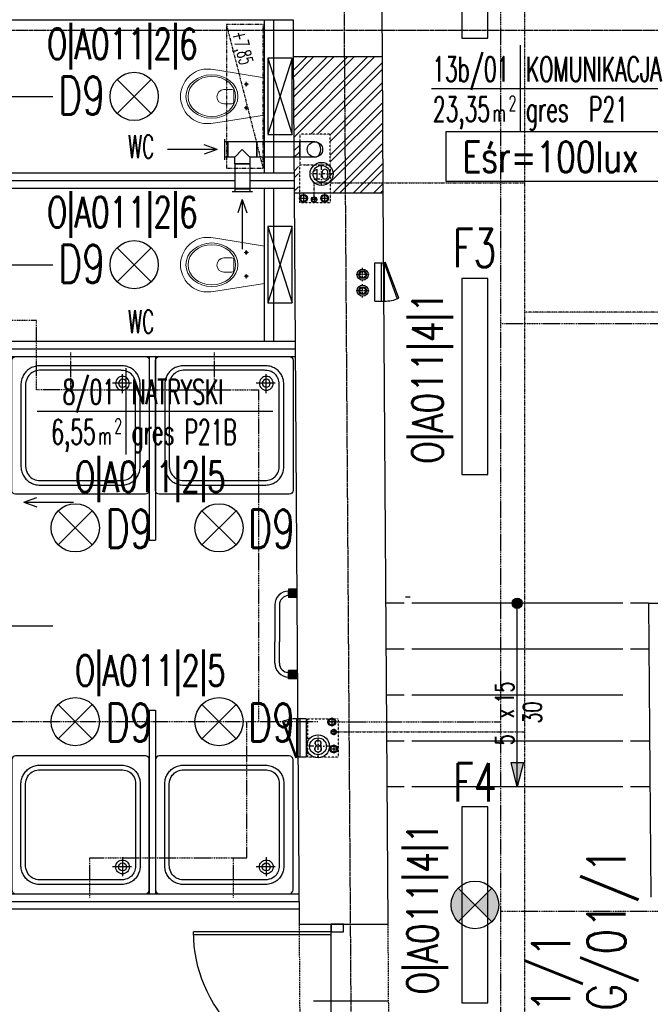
# Model space of a CAD drawing. Header units: inches. Extents: x -281236 to -70395, y 38777 to 102341.
# Tile 15 of 244: x -142608 to -142196, y 42522 to 43166. Entities that reach past the tile are written whole.
import ezdxf
from ezdxf.enums import TextEntityAlignment as Align

# ---------------------------------------------------------------- set-up
doc = ezdxf.new("R2010")
doc.units = ezdxf.units.IN
doc.header["$MEASUREMENT"] = 0
for name, pattern in [('00-inst$0$DASHDOT', [1, 0.5, -0.25, 0, -0.25]), ('CENTER', [2, 1.25, -0.25, 0.25, -0.25]), ('DASHDOT', [1, 0.5, -0.25, 0, -0.25]), ('DASHED2', [0.375, 0.25, -0.125]), ('DIVIDE', [31.75, 12.7, -6.35, 0, -6.35, 0, -6.35])]:
    doc.linetypes.add(name, pattern=pattern)
doc.layers.get('0').update_dxf_attribs({"color": 101})
for name, color, linetype in [('Drz---drzwi', 5, 'Continuous'), ('E-90', 6, 'Continuous'), ('E-OPIS-POM', 6, 'Continuous'), ('E35', 6, 'Continuous'), ('E50', 3, 'Continuous'), ('Ele-balustrada', 64, 'Continuous'), ('Ins-kan', 54, 'Continuous'), ('Ins-went', 141, 'Continuous'), ('Ins-went-opis', 141, 'Continuous'), ('Ins-wod', 152, 'Continuous'), ('Mco-piony', 10, 'Continuous'), ('Mw-cr-rury', 160, 'DIVIDE'), ('Mw-wc-rury', 160, 'DASHDOT'), ('Os-osie glowne', 8, 'CENTER'), ('piony_K_nr', 240, 'Continuous'), ('Sc-cegla pelna', 32, 'Continuous'), ('Sc-cegla pelna-hatch', 8, 'Continuous'), ('Sc-gazobeton', 45, 'Continuous'), ('Sc-gk', 120, 'Continuous'), ('Sc-gk-hatch', 8, 'Continuous'), ('Sc-nad', 5, 'DASHED2'), ('Sc-systemowe', 150, 'Continuous'), ('Sch-opis', 51, 'Continuous'), ('Sch-widok', 12, 'Continuous'), ('stelaż_wc', 64, 'Continuous'), ('Suf-widok', 8, 'Continuous'), ('W-otwor-strop', 126, 'Continuous'), ('Wyp-grzejniki', 56, 'Continuous'), ('Wyp-meble', 155, 'Continuous'), ('Wyp-sanitar', 131, 'Continuous')]:
    doc.layers.add(name, color=color, linetype=linetype)
doc.styles.add('dwg_opis podstawowy', font='romans.shx', dxfattribs={"width": 0.9})
doc.styles.add('KA wymiar', font='romans.shx', dxfattribs={"width": 0.6})
doc.styles.add('ROMANS', font='romans', dxfattribs={"width": 0.85})
doc.styles.add('TYTUL2', font='ARIAL.TTF')
doc.linetypes.add('BATTING', pattern='A,0.0001,-0.1,[134,ltypeshp.shx,S=0.1,R=0,X=-0.1,Y=0],-0.2,[134,ltypeshp.shx,S=0.1,R=180,X=0.1,Y=0],-0.1', length=0.4001)

# ---------------------------------------------------------------- blocks, each defined once
blk = doc.blocks.new('pow')
for p, q in [((0, 0.5229102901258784), (0, -0.5229102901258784)), ((-1.075294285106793, 0), (1.779711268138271, -1.13686837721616e-13))]:
    blk.add_line(p, q)
at = {"style": 'KA wymiar', "width": 0.6}
for s, height, p in [('2', 0.18, (-0.139230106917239, -0.269806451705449)), ('m', 0.21, (-0.3331997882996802, -0.4009838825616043))]:
    blk.add_text(s, height=height, dxfattribs=at).set_placement(p)
for tag, p in [('01', (-0.1310879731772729, 0.08442380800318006)), ('000.00', (-0.3636004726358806, -0.4009838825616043))]:
    blk.add_attdef(tag, text='', height=0.3, dxfattribs=at).set_placement(p, align=Align.RIGHT)
for tag, p in [('POMIESZCZENIE', (0.07092525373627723, 0.08442380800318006)), ('POSADZKA', (0.07092525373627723, -0.4009838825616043))]:
    blk.add_attdef(tag, p, '', height=0.3, dxfattribs=at)
blk = doc.blocks.new('ozn_schody-kółko_d14')
at = {"ltscale": 25}
h = blk.add_hatch(color=256, dxfattribs=at)
edge = h.paths.add_edge_path()
edge.add_arc((0, 0), 3.333333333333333, 0, 360)
at = {"ltscale": 7}
blk.add_circle((0, 0), 3.333333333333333, dxfattribs=at)
blk = doc.blocks.new('ozn_schody-strzałka8x16')
at = {"ltscale": 25}
blk.add_hatch(color=256, dxfattribs=at).paths.add_polyline_path([(0, 0), (-4, -16), (4, -16)])
blk.add_lwpolyline([(0, 0), (-4, -16), (4, -16)], close=True, dxfattribs=at)
blk = doc.blocks.new('ozn_opis-schodów1-rzut')
at = {"style": 'ROMANS', "width": 0.7}
blk.add_text('x', height=12, dxfattribs=at).set_placement((-3.324215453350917, 3))
at = {"ltscale": 25, "style": 'ROMANS', "width": 0.7}
blk.add_attdef('Ilość', text='', height=12, dxfattribs=at).set_placement((-7.748594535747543, 3), align=Align.RIGHT)
blk.add_attdef('Wysokość', (6.219117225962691, 3), '', height=12, dxfattribs=at)
blk.add_attdef('Długość', text='', height=12, dxfattribs=at).set_placement((0.4116464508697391, -15), align=Align.CENTER)
blk = doc.blocks.new('_0630_DRZWI_90')
at = {"ltscale": 7}
for p, q in [((5, 8), (5, 98)), ((6.799999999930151, 8), (6.799999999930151, 97.98199819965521))]:
    blk.add_line(p, q, dxfattribs=at)
at = {"ltscale": 25}
for p, q in [((50, 19.69999999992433), (50, -28.89999999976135)), ((5, 8), (0, 8)), ((0, 8), (5, 8)), ((0, 0), (0, 8)), ((95, 8), (5, 8)), ((5, 8), (5, 0)), ((95, 8), (95, 0)), ((100, 8), (95, 8)), ((100, 0), (100, 8)), ((5, 0), (0, 0)), ((5, 0), (0, 0)), ((95, 0), (100, 0)), ((95, 0), (100, 0))]:
    blk.add_line(p, q, dxfattribs=at)
at = {"ltscale": 7}
blk.add_arc((5, 8), 90, 0, 90, dxfattribs=at)
blk = doc.blocks.new('_gslkflhklgj')
at = {"linetype": '00-inst$0$DASHDOT', "ltscale": 5}
for p, q in [((2.764863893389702e-10, -7.499999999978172), (-2.983142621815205e-10, 7.500000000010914)), ((7.499999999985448, 3.074092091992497e-10), (-7.500000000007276, -2.801243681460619e-10))]:
    blk.add_line(p, q, dxfattribs=at)
for centre, radius in [((-1.455191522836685e-11, 1.637090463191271e-11), 7.5), ((0, 0), 5.5)]:
    blk.add_circle(centre, radius)
blk = doc.blocks.new('_KOLO_WC_PODWIESZONE')
at = {"lineweight": 0}
for p, q in [((-12.21044946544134, 0), (-17.15252736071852, -30.70464459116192)), ((-12.21044946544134, 0), (12.21044946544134, 0)), ((12.21044946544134, 0), (17.15252736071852, -30.70464459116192)), ((-8.009799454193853, -11.98395776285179), (-9.420152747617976, -11.98395776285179)), ((-8.009799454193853, -11.98395776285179), (-8.009799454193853, -10.53926559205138)), ((-8.009799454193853, -11.98395776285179), (-6.526574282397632, -11.98395776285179)), ((-8.009799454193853, -11.98395776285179), (-8.009799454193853, -13.4055393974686)), ((7.490200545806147, -11.98395776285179), (6.079847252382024, -11.98395776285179)), ((7.490200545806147, -11.98395776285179), (7.490200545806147, -10.53926559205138)), ((7.490200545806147, -11.98395776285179), (8.973425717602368, -11.98395776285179)), ((7.490200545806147, -11.98395776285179), (7.490200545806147, -13.4055393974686)), ((-4.440070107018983, -21.51248908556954), (-4.440070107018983, -26.76659104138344)), ((-3.49908735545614, -20.21439024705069), (4.000928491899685, -20.21439024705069)), ((4.941911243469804, -21.51248908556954), (4.941911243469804, -26.76659104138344)), ((-17.15252736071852, -30.70464459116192), (-17.82067442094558, -35.14040847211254)), ((17.15252736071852, -30.70464459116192), (17.82067442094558, -35.14040847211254)), ((-17.82067442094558, -35.14040847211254), (-17.76542065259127, -39.6917435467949)), ((17.82067442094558, -35.14040847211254), (17.76542065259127, -39.6917435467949)), ((-17.76542065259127, -39.6917435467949), (-17.50824460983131, -41.08355764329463)), ((-17.50824460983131, -41.08355764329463), (-17.11556934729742, -42.5270070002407)), ((-17.11556934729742, -42.5270070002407), (-16.60128430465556, -43.93290689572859)), ((-16.60128430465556, -43.93290689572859), (-15.96901805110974, -45.29133791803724)), ((16.60128430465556, -43.93290689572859), (15.96901805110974, -45.29133791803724)), ((17.11556934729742, -42.5270070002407), (16.60128430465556, -43.93290689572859)), ((17.50824460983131, -41.08355764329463), (17.11556934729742, -42.5270070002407)), ((17.76542065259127, -39.6917435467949), (17.50824460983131, -41.08355764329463)), ((-15.96901805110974, -45.29133791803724), (-15.22323157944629, -46.59271557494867)), ((-15.22323157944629, -46.59271557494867), (-14.36918683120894, -47.82785791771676)), ((-14.36918683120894, -47.82785791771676), (-13.41290957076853, -48.98805032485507)), ((-13.41290957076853, -48.98805032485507), (-11.77135984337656, -50.59644362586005)), ((-11.77135984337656, -50.59644362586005), (-10.00146959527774, -51.94005631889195)), ((11.77135984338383, -50.59644362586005), (10.00146959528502, -51.94005631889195)), ((13.41290957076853, -48.98805032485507), (11.77135984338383, -50.59644362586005)), ((14.36918683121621, -47.82785791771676), (13.41290957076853, -48.98805032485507)), ((15.22323157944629, -46.59271557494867), (14.36918683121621, -47.82785791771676)), ((15.96901805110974, -45.29133791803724), (15.22323157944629, -46.59271557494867)), ((-10.00146959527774, -51.94005631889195), (-8.710203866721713, -52.72472016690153)), ((-8.710203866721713, -52.72472016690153), (-6.538240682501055, -53.77378328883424)), ((-6.538240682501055, -53.77378328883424), (-5.069820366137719, -54.24552199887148)), ((-5.069820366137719, -54.24552199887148), (-3.019381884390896, -54.72479742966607)), ((-3.019381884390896, -54.72479742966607), (-1.515462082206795, -54.92252014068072)), ((-1.515462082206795, -54.92252014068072), (0, -54.99537917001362)), ((1.515462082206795, -54.92252014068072), (0, -54.99537917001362)), ((3.019381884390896, -54.72479742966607), (1.515462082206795, -54.92252014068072)), ((5.069820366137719, -54.24552199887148), (3.019381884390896, -54.72479742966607)), ((6.538240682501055, -53.77378328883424), (5.069820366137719, -54.24552199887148)), ((8.710203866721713, -52.72472016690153), (6.538240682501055, -53.77378328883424)), ((10.00146959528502, -51.94005631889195), (8.710203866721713, -52.72472016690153))]:
    blk.add_line(p, q, dxfattribs=at)
for centre, radius, start, end in [((-3.244368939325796, -21.38913916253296), 1.202046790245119, 102.2339496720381, 185.8898644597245), ((3.746210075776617, -21.38913916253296), 1.20204679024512, 354.1101355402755, 77.7660503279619), ((0.2509205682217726, -26.5369819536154), 4.696606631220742, 182.8022099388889, 357.197790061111)]:
    blk.add_arc(centre, radius, start, end, dxfattribs=at)
for centre, major_axis, ratio, start_param in [((-8.009799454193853, -11.98395776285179), (0.5985531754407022, 0.5985531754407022), 0.999999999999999, 5.497787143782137), ((7.490200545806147, -11.98395776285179), (0.598553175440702, 0.5985531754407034), 0.9999999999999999, 5.497787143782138)]:
    blk.add_ellipse(centre, major_axis=major_axis, ratio=ratio, start_param=start_param, end_param=11.78097245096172, dxfattribs=at)
for major_axis, ratio in [((0, -17), 0.8382352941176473), ((0, -15.54479430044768), 0.845174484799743)]:
    blk.add_ellipse((0.05375849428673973, -34.50009780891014), major_axis=major_axis, ratio=ratio, dxfattribs=at)
blk = doc.blocks.new('brod_90x90')
at = {"layer": 'Wyp-sanitar'}
for points in [[(17.52552637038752, -14.96397589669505), (17.52552637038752, 70.05491300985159), (17.32029753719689, 71.02080930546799), (16.76719567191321, 71.79625933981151), (15.96004692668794, 72.31212537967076), (14.99277905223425, 72.4994728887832), (-69.9405131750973, 72.4994728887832), (-70.8999579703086, 72.30989021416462), (-71.70786870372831, 71.79026503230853), (-72.26528850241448, 71.01405300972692), (-72.47310809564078, 70.05491300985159), (-72.47310809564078, -14.96397589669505), (-72.2745339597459, -15.94734712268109), (-71.73255712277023, -16.7535814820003), (-70.92769434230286, -17.29875866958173), (-69.9405131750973, -17.49916157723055), (14.99277905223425, -17.49916157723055), (15.98798649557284, -17.30089223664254), (16.79198568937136, -16.75916939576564), (17.32959379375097, -15.95369702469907)], [(-53.81577518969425, 66.4995266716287), (-1.135413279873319, 66.4995266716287), (-0.2295108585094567, 66.4757526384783), (0.6468772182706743, 66.40524332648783), (1.493395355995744, 66.28911631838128), (2.309433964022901, 66.12869239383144), (3.094535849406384, 65.9250891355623), (3.848142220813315, 65.6795765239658), (4.569846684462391, 65.39327214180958), (5.259039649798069, 65.06749676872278), (5.915263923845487, 64.70336798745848), (6.538011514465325, 64.30215577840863), (7.126723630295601, 63.86497772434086), (7.680993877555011, 63.39310380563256), (8.200212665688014, 62.88775320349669), (8.683973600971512, 62.35009429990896), (9.131667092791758, 61.78134627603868), (9.542886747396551, 61.18267751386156), (9.917022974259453, 60.55535799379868), (10.25366937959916, 59.9005560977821), (10.55226717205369, 59.21949100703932), (10.81230835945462, 58.51333110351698), (11.03328494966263, 57.78334636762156), (11.21468895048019, 57.0306543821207), (11.35606316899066, 56.25657592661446), (11.45679801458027, 55.4621777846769), (11.51648709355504, 54.64878073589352), (11.53462241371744, 53.81755316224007), (11.53462241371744, 53.81755316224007), (11.53462241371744, 1.182758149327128), (11.51658869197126, 0.3745426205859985), (11.4568996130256, -0.4193983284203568), (11.356012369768, -1.197743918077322), (11.21448575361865, -1.95897017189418), (11.03282775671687, -2.701756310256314), (10.81159717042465, -3.424527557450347), (10.55120038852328, -4.126013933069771), (10.25229780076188, -4.804691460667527), (9.915295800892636, -5.459188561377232), (9.540753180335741, -6.087981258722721), (9.129177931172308, -6.689799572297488), (8.681078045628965, -7.263068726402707), (8.197012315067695, -7.806467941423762), (7.677488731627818, -8.318473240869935), (7.122964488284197, -8.79776384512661), (6.534049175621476, -9.242866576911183), (5.911199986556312, -9.652308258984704), (5.254924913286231, -10.02471731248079), (4.565782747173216, -10.3586713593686), (3.844281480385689, -10.65269722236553), (3.090929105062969, -10.90542332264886), (2.306284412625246, -11.11537648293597), (1.490753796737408, -11.28118512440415), (0.6449976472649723, -11.40137606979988), (-0.2305776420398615, -11.47452694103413), (-1.135413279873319, -11.49926615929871), (-1.135413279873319, -11.49926615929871), (-53.81577518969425, -11.49926615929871), (-54.69983394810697, -11.47249497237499), (-55.56057586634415, -11.39329899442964), (-56.39688336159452, -11.26330380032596), (-57.2077912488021, -11.08413496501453), (-57.99208034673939, -10.85731646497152), (-58.74878547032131, -10.58457547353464), (-59.47678903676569, -10.26748676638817), (-60.17497346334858, -9.907675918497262), (-60.84227196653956, -9.506717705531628), (-61.47761776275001, -9.066237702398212), (-62.07994406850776, -8.58791228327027), (-62.64813330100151, -8.073265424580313), (-63.18116947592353, -7.523973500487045), (-63.67788421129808, -6.941662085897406), (-64.13726152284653, -6.327905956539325), (-64.5581838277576, -5.684330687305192), (-64.9395843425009, -5.012561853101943), (-65.28034548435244, -4.314225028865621), (-65.57945126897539, -3.590894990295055), (-65.83583491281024, -2.844248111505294), (-66.04832803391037, -2.07585916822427), (-66.21586384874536, -1.287353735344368), (-66.33742637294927, -0.4803065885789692), (-66.41189802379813, 0.343555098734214), (-66.43821201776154, 1.182758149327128), (-66.43821201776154, 53.81755316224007), (-66.41174562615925, 54.65894057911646), (-66.33732477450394, 55.48473263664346), (-66.21591464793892, 56.29325296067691), (-66.04863282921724, 57.08297757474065), (-65.83649530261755, 57.85233170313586), (-65.58061965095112, 58.59963897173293), (-65.28202185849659, 59.32332460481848), (-64.94181950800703, 60.02181382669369), (-64.56097778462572, 60.69358266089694), (-64.1406650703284, 61.33690393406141), (-63.68189734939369, 61.95030446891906), (-63.18569060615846, 62.53215869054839), (-62.65316242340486, 63.08084102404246), (-62.08537958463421, 63.59477669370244), (-61.48340887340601, 64.07234012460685), (-60.84826627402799, 64.51200734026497), (-60.18106936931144, 64.91220356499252), (-59.4828341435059, 65.27120162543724), (-58.75462738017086, 65.58752834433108), (-57.99751586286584, 65.85955814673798), (-57.2126171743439, 66.08571625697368), (-56.40089649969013, 66.26437710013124), (-55.5634714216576, 66.39396590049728), (-54.7014087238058, 66.47290788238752), (-53.81577518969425, 66.4995266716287)], [(-1.167416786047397, 63.49957896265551), (0.05999387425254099, 63.44781456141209), (1.10732131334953, 63.29628049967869), (2.098718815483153, 63.07190036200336), (3.037285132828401, 62.76426030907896), (3.926119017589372, 62.36289570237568), (4.768166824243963, 61.85734190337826), (5.566628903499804, 61.23728667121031), (6.324502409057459, 60.49226536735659), (7.004145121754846, 59.55537542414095), (7.538603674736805, 58.58724396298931), (7.952668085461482, 57.56018541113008), (8.271077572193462, 56.44671739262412), (8.412350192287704, 55.56291263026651), (8.497743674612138, 54.6872357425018), (8.534674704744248, 53.79235675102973), (8.524870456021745, 0.6411877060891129), (8.441051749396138, -0.3860232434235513), (8.268385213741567, -1.322608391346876), (8.03348963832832, -2.21230586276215), (7.732402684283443, -3.054963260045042), (7.361212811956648, -3.85032658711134), (6.916008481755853, -4.598192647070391), (6.392827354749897, -5.298307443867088), (5.787808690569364, -5.95041698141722), (5.096939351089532, -6.554368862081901), (4.31630779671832, -7.109909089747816), (3.123237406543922, -7.695319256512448), (1.908069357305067, -8.105929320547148), (0.6073554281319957, -8.381870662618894), (0.01457937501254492, -8.439883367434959), (-0.5739295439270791, -8.478236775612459), (-1.168585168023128, -8.499318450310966), (-54.36557510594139, -8.485501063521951), (-55.41854125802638, -8.384512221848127), (-56.42924246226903, -8.169326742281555), (-57.37756222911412, -7.87682485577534), (-58.26578652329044, -7.503653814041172), (-59.09599811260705, -7.046257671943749), (-59.87043216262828, -6.501232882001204), (-60.59122224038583, -5.865125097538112), (-61.26060351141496, -5.134530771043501), (-61.880658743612, -4.305944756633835), (-62.45570587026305, -3.238551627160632), (-62.8873976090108, -2.159271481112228), (-63.19265009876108, -1.036964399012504), (-63.3882270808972, 0.1595603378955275), (-63.43841670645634, 1.220552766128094), (-63.42444692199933, 54.33214922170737), (-63.28373309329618, 55.5530575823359), (-63.02983861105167, 56.70498060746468), (-62.64681252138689, 57.8195662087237), (-62.11865307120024, 58.92846229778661), (-61.4748238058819, 59.87723925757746), (-60.76129801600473, 60.7082128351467), (-59.95226969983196, 61.44591905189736), (-59.02188205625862, 62.11499552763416), (-58.03023055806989, 62.62024453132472), (-57.03410872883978, 62.99961307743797), (-56.00232584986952, 63.2698649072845), (-54.90379280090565, 63.44761136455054), (-53.78036813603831, 63.49957896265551)], [(-0.0002031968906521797, 4.474090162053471), (0.9314036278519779, 4.383616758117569), (1.787675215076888, 4.125150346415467), (2.553574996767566, 3.718248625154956), (3.214015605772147, 3.18246929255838), (3.75390967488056, 2.537319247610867), (4.158220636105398, 1.802305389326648), (4.411810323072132, 0.997036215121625), (4.499692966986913, 0.1409678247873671), (4.411810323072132, -0.8251316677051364), (4.158220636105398, -1.713101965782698), (3.75390967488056, -2.507347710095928), (3.214015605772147, -3.192273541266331), (2.553574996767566, -3.752131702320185), (1.787675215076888, -4.171377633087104), (0.9314036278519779, -4.434415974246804), (-0.0002031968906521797, -4.525549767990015), (-0.9318100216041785, -4.434415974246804), (-1.788081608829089, -4.171377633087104), (-2.55387979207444, -3.752131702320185), (-3.214218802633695, -3.192273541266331), (-3.75406207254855, -2.507347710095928), (-4.158271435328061, -1.713101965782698), (-4.411861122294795, -0.8251316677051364), (-4.499743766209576, 0.1409678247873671), (-4.411861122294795, 0.997036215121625), (-4.158271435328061, 1.802305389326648), (-3.75406207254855, 2.537319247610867), (-3.214218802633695, 3.18246929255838), (-2.55387979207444, 3.718248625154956), (-1.788081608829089, 4.125150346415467), (-0.9318100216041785, 4.383616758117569)], [(0, -2.651363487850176), (-1.020403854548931, -2.444813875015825), (-1.854272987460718, -1.881704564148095), (-2.416823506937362, -1.047022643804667), (-2.623169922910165, -0.0256028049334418), (-2.416823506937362, 0.995817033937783), (-1.854272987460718, 1.830448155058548), (-1.020403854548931, 2.393405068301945), (0, 2.599954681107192), (1.020403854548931, 2.393405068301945), (1.854272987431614, 1.830448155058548), (2.416772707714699, 0.995817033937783), (2.623169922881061, -0.0256028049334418), (2.416772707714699, -1.047022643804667), (1.854272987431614, -1.881704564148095), (1.020403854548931, -2.444813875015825)]]:
    blk.add_lwpolyline(points, close=True, dxfattribs=at)
for points in [[(5.915517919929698, 0), (-6.529934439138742, 0)], [(0, 6.430672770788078), (0, -6.065731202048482)]]:
    blk.add_lwpolyline(points, dxfattribs=at)
blk = doc.blocks.new('g-1')
at = {"layer": 'Wyp-grzejniki', "ltscale": 10}
h = blk.add_hatch(color=256, dxfattribs=at)
h.paths.add_polyline_path([(0.04198095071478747, 0), (-5.358019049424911, 9.888899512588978e-07), (-5.358020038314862, -5.399999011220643), (0.04197996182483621, -5.400000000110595)])
edge = h.paths.add_edge_path(flags=16)
edge.add_line((-5.358019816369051, -4.20012131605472), (-5.358019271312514, -1.199876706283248))
blk.add_hatch(color=256, dxfattribs=at).paths.add_polyline_path([(-0.01600215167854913, -58.58515187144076), (-0.0160011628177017, -53.18515187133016), (-5.416001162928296, -53.18515088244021), (-5.416002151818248, -58.58515088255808)])
at = {"layer": 'Wyp-grzejniki'}
for p, q in [((-5.400000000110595, 9.888899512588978e-07), (-5.400000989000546, -5.399999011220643)), ((0, 0), (-5.400000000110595, 9.888899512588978e-07)), ((0, 0), (-9.888899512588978e-07, -5.400000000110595)), ((-5.400000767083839, -4.20012131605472), (-5.400000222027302, -1.199876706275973)), ((-5.400000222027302, -1.199876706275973), (-5.400000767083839, -4.20012131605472)), ((-9.888899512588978e-07, -5.400000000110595), (-5.400000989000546, -5.399999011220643)), ((-14.30616789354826, -10.19938590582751, -1.243458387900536e-08), (-14.30617230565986, -34.29257331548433, -1.239034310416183e-08)), ((-11.30616789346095, -10.19938645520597, -1.243458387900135e-08), (-11.30617230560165, -34.29257386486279, -1.239034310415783e-08)), ((-14.30617488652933, -48.38576072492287, -1.236446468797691e-08), (-14.30617230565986, -34.29257331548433, -1.239034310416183e-08)), ((-11.30617488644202, -48.38576127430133, -1.23644646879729e-08), (-11.30617230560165, -34.29257386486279, -1.239034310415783e-08)), ((-5.400010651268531, -58.58515088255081), (-5.400009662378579, -53.18515088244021)), ((-9.662267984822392e-06, -53.18515187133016), (-5.400009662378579, -53.18515088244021)), ((-5.400010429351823, -57.38527318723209), (-5.400009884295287, -54.38502857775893)), ((-1.065115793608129e-05, -58.58515187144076), (-9.662267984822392e-06, -53.18515187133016)), ((-1.065115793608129e-05, -58.58515187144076), (-5.400010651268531, -58.58515088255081))]:
    blk.add_line(p, q, dxfattribs=at)
for centre, radius, start, end in [((-5.306167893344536, -10.19938755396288, -1.243458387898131e-08), 9.00000000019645, 90.5973659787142, 179.9999895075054), ((-5.306167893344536, -10.19938755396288, -1.243458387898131e-08), 6.000000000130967, 90.8960744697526, 179.9999895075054), ((-5.306174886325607, -48.38576237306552, -1.236446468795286e-08), 9.00000000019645, 179.9999895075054, 269.4026135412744), ((-5.306174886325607, -48.38576237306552, -1.236446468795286e-08), 6.000000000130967, 179.9999895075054, 269.1039052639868)]:
    blk.add_arc(centre, radius, start, end, dxfattribs=at)
blk = doc.blocks.new('pion_woda')
at = {"layer": 'Ins-wod'}
for p, q in [((3, 0), (-3, 0)), ((0, 3), (0, -3))]:
    blk.add_line(p, q, dxfattribs=at)
for centre, radius in [((0, 0.02268880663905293), 2.550088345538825), ((0, 0), 2)]:
    blk.add_circle(centre, radius, dxfattribs=at)
blk = doc.blocks.new('pion_mały')
at = {"layer": 'Ins-wod'}
for p, q in [((0, 2.084117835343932), (0, -2.115882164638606)), ((2.100000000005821, -0.01588216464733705), (-2.099999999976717, -0.01588216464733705))]:
    blk.add_line(p, q, dxfattribs=at)
for centre, radius in [((0, 0), 1.785061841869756), ((0, -0.01588216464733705), 1.399999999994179)]:
    blk.add_circle(centre, radius, dxfattribs=at)
blk = doc.blocks.new('piony_W')
for name, p in [('pion_woda', (-6.910155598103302, 0.7582196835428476)), ('pion_mały', (0, 0.01588216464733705)), ('pion_woda', (6.910155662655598, 0.7582196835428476))]:
    blk.add_blockref(name, p)
blk = doc.blocks.new('pco')
at = {"layer": 'Mco-piony', "color": 9, "linetype": 'DASHDOT', "ltscale": 3}
for p, q in [((-2599.382822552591, -14.34276699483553), (-2610.282822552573, -14.34276699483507)), ((-2604.832822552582, -19.79275673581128), (-2604.832822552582, -8.89275673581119))]:
    blk.add_line(p, q, dxfattribs=at)
at = {"layer": 'Mco-piony', "color": 9}
blk.add_circle((-2604.832822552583, -14.34275673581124), 4.529712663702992, dxfattribs=at)
at = {"layer": 'Mco-piony'}
blk.add_circle((-2604.832822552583, -14.34275673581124), 3.2, dxfattribs=at)
at = {"layer": 'Mco-piony', "color": 8}
blk.add_circle((-2604.832822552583, -14.34275673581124), 2.6, dxfattribs=at)
blk = doc.blocks.new('rewizja')
at = {"layer": 'Wyp-meble'}
for p, q in [((-25.0000000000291, 5.999999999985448), (-25, -2.91038304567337e-11)), ((-25.0000000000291, 6), (-5.820766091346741e-11, 6)), ((-25, 3.999999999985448), (-25, 1.999999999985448)), ((0, 1.999999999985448), (-25, 1.999999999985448)), ((-2.91038304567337e-11, 5.999999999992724), (0, 0)), ((0, -1.455191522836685e-11), (-25, -1.455191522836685e-11))]:
    blk.add_line(p, q, dxfattribs=at)
blk.add_lwpolyline([(-23.15029537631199, -9.490196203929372), (0.3420201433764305, -0.9396926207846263), (0, 0), (-23.49231551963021, -8.550503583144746)], close=True, dxfattribs=at)
blk.add_arc((-2.91038304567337e-11, -1.455191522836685e-11), 25, 180, 202.2924427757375, dxfattribs=at)
blk = doc.blocks.new('0630_STRZAŁKA')
at = {"ltscale": 0.5}
for points in [[(0, 2.091837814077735e-11), (-3.029876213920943, -8.560130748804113)], [(0, 2.091837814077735e-11), (-7.275957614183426e-12, -32.43254493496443)], [(-7.275957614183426e-12, 2.091837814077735e-11), (3.029876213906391, -8.560130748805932)]]:
    blk.add_lwpolyline(points, dxfattribs=at)

msp = doc.modelspace()

# ---------------------------------------------------------------- hatches: boundary and pattern name
at = {"layer": 'E35'}
h = msp.add_hatch(color=256, dxfattribs=at)
edge = h.paths.add_edge_path()
edge.add_line((-142310.7451275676, 42587.02816104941), (-142299.7482029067, 42598.02508570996))
edge.add_ellipse((-142310.7451275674, 42587.02816104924), major_axis=(10.99692466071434, 10.99692466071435), ratio=0.9999999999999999, start_angle=-89.99999999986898, end_angle=8.742517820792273e-11, ccw=False)
edge.add_line((-142299.7482029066, 42576.03123638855), (-142310.7451275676, 42587.02816104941))
edge = h.paths.add_edge_path()
edge.add_line((-142321.7420522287, 42598.02508571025), (-142310.7451275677, 42587.02816104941))
edge.add_line((-142310.7451275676, 42587.02816104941), (-142321.7420522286, 42576.03123638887))
edge.add_ellipse((-142310.745127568, 42587.02816104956), major_axis=(10.99692466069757, -10.99692466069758), ratio=0.9999999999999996, start_angle=180.0000000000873, end_angle=270, ccw=False)
at = {"layer": 'Sc-cegla pelna-hatch'}
h = msp.add_hatch(dxfattribs=at)
h.set_pattern_fill('ANSI32', color=256, scale=25, style=0)
h.set_pattern_definition([(45, (0.6130334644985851, 0), (-6.629126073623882, 6.629126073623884), []), (45, (5.032450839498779, 0), (-6.629126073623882, 6.629126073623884), [])])
h.paths.add_polyline_path([(-142371.5246316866, 43141.38791054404), (-142395.5251672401, 43141.38791054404), (-142394.930596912, 43052.38791054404), (-142370.9300613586, 43052.38791054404)])
h.paths.add_polyline_path([(-142425.3393824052, 43082.5773572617), (-142408.0655728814, 43082.5773572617), (-142408.0655728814, 43090.0773572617), (-142425.3393824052, 43090.0773572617)], flags=24)
edge = h.paths.add_edge_path()
edge.add_line((-142405.3708268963, 43090.72270506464), (-142405.3708268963, 43052.38791054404))
edge.add_line((-142405.3708268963, 43052.38791054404), (-142394.930596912, 43052.38791054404))
edge.add_line((-142394.930596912, 43052.38791054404), (-142395.5251672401, 43141.38791054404))
edge.add_line((-142395.5251672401, 43141.38791054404), (-142429.5259259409, 43141.38791054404))
edge.add_line((-142429.5259259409, 43141.38791054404), (-142428.9313556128, 43052.38791054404))
edge.add_line((-142428.9313556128, 43052.38791054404), (-142426.1077757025, 43052.38791054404))
edge.add_line((-142426.1077757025, 43052.38791054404), (-142426.1077757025, 43070.29338323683))
edge.add_line((-142426.1077757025, 43070.29338323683), (-142419.7892501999, 43070.29338323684))
edge.add_arc((-142415.3708268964, 43075.7227050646), 6.999999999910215, 225.5846914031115, 230.8610421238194, ccw=False)
edge.add_line((-142420.2698063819, 43070.72270506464), (-142425.3708268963, 43070.72270506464))
edge.add_line((-142425.3708268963, 43070.72270506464), (-142425.3708268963, 43090.72270506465))
edge.add_line((-142425.3708268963, 43090.72270506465), (-142405.3708268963, 43090.72270506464))

# ---------------------------------------------------------------- linework, layer by layer
at = {"layer": 'E35'}
for p, q in [((-142544.734765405, 43126.52484234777), (-142522.4609017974, 43104.25097874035)), ((-142544.7347654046, 43104.25097874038), (-142522.4609017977, 43126.52484234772)), ((-142544.734765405, 43016.52484234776), (-142522.4609017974, 42994.25097874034)), ((-142544.7347654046, 42994.25097874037), (-142522.4609017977, 43016.52484234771)), ((-142583.2588453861, 42822.29630037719), (-142560.9849817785, 42844.57016398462)), ((-142583.2588453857, 42844.57016398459), (-142560.9849817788, 42822.29630037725)), ((-142466.9849817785, 42822.29630037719), (-142489.2588453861, 42844.57016398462)), ((-142466.9849817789, 42844.57016398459), (-142489.2588453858, 42822.29630037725)), ((-142583.2588453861, 42695.66141111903), (-142560.9849817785, 42717.93527472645)), ((-142583.2588453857, 42717.93527472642), (-142560.9849817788, 42695.66141111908)), ((-142466.9849817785, 42695.66141111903), (-142489.2588453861, 42717.93527472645)), ((-142466.9849817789, 42717.93527472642), (-142489.2588453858, 42695.66141111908)), ((-142299.7482029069, 42576.03123638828), (-142321.7420522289, 42598.02508571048)), ((-142321.7420522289, 42576.0312363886), (-142299.7482029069, 42598.02508571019))]:
    msp.add_line(p, q, dxfattribs=at)
at = {"layer": 'E35', "linetype": 'Continuous', "ltscale": 0.3}
msp.add_line((-142321.1131275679, 42576.66016104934), (-142300.3771275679, 42597.39616104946), dxfattribs=at)
at = {"layer": 'E35'}
for points in [[(-142319.4078915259, 43281.38923035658), (-142319.4078915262, 43153.38923035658), (-142302.4078915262, 43153.38923035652), (-142302.4078915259, 43281.38923035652)], [(-142319.4078915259, 42996.33366831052), (-142319.4078915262, 42868.33366831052), (-142302.4078915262, 42868.33366831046), (-142302.4078915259, 42996.33366831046)], [(-142319.2451275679, 42651.02816104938), (-142319.2451275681, 42523.02816104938), (-142302.2451275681, 42523.02816104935), (-142302.2451275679, 42651.02816104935)]]:
    msp.add_lwpolyline(points, close=True, dxfattribs=at)
at = {"layer": 'E35', "linetype": 'Continuous', "ltscale": 0.3}
msp.add_lwpolyline([(-142329.8915953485, 43060.01516431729), (-142189.5585558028, 43060.01516431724), (-142189.558555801, 43092.29401447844), (-142329.8915953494, 43092.29401447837)], close=True, dxfattribs=at)
at = {"layer": 'E35'}
for centre, radius in [((-142533.5978336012, 43115.38791054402), 15.74999999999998), ((-142533.5978336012, 43005.38791054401), 15.74999999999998), ((-142572.1219135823, 42833.43323218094), 15.74999999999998), ((-142478.1219135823, 42833.43323218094), 15.74999999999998), ((-142572.1219135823, 42706.79834292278), 15.74999999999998), ((-142478.1219135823, 42706.79834292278), 15.74999999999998), ((-142310.745127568, 42587.02816104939), 15.55199999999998)]:
    msp.add_circle(centre, radius, dxfattribs=at)
at = {"layer": 'Ele-balustrada'}
msp.add_line((-142353.109057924, 42788.11840732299), (-142356.109057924, 42788.11840732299), dxfattribs=at)
at = {"layer": 'Ins-went'}
for p, q in [((-142474.3708268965, 43073.97270506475), (-142474.3708268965, 43087.47270506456)), ((-142472.3708268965, 43085.72270506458), (-142474.3708268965, 43085.72270506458)), ((-142472.3708268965, 43085.72270506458), (-142472.3708268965, 43075.72270506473)), ((-142472.3708268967, 43075.72270506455), (-142472.3708268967, 43085.72270506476)), ((-142453.3708268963, 43085.72270506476), (-142472.3708268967, 43085.72270506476)), ((-142453.3708268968, 43075.72270506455), (-142453.3708268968, 43085.72270506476)), ((-142425.3708268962, 43085.72270506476), (-142453.3708268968, 43085.72270506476)), ((-142453.3708268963, 43085.72270506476), (-142453.3708268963, 43075.72270506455)), ((-142415.3708268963, 43085.72270506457), (-142448.2833407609, 43085.72270506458)), ((-142425.3708268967, 43075.72270506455), (-142425.3708268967, 43085.72270506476)), ((-142415.3708268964, 43085.72270506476), (-142425.3708268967, 43085.72270506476)), ((-142425.3708268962, 43085.72270506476), (-142425.3708268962, 43075.72270506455)), ((-142467.8708268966, 43075.72270506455), (-142462.8708268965, 43080.72270506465)), ((-142462.8708268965, 43080.72270506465), (-142457.8708268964, 43075.72270506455)), ((-142472.3708268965, 43075.72270506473), (-142474.3708268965, 43075.72270506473)), ((-142467.8708268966, 43075.72270506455), (-142472.3708268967, 43075.72270506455)), ((-142467.8708268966, 43071.22270506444), (-142467.8708268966, 43075.72270506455)), ((-142453.3708268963, 43075.72270506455), (-142457.8708268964, 43075.72270506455)), ((-142457.8708268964, 43075.72270506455), (-142457.8708268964, 43071.22270506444)), ((-142425.3708268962, 43075.72270506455), (-142453.3708268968, 43075.72270506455)), ((-142415.3708268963, 43075.72270506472), (-142448.2833407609, 43075.72270506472)), ((-142415.3708268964, 43075.72270506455), (-142425.3708268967, 43075.72270506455)), ((-142457.8708268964, 43071.22270506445), (-142467.8708268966, 43071.22270506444)), ((-142467.8708268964, 43071.22270506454), (-142457.8708268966, 43071.22270506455)), ((-142467.8708268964, 43071.22270506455), (-142467.8708268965, 43054.92270506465)), ((-142457.8708268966, 43071.22270506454), (-142457.8708268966, 43054.92270506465)), ((-142456.1208268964, 43052.92270506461), (-142469.6208268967, 43052.92270506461)), ((-142467.8708268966, 43054.92270506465), (-142457.8708268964, 43054.92270506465)), ((-142467.8708268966, 43054.92270506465), (-142467.8708268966, 43052.92270506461)), ((-142457.8708268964, 43054.92270506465), (-142457.8708268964, 43052.92270506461))]:
    msp.add_line(p, q, dxfattribs=at)
msp.add_circle((-142415.3708268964, 43080.72270506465), 5.000000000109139, dxfattribs=at)
msp.add_ellipse((-142415.3708268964, 43080.72270506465), major_axis=(0, 5.000000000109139), ratio=0.75, start_param=3.141592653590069, end_param=6.283185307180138, dxfattribs=at)
at = {"layer": 'Mw-cr-rury', "ltscale": 0.03}
for p, q in [((-142278.4478483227, 43864.18575448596), (-142278.4478483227, 41543.009668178)), ((-142415.9493080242, 43050.07280967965), (-142415.9493080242, 43058.8306873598)), ((-142415.9493080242, 43058.8306873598), (-142278.4478483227, 43058.8306873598)), ((-141993.3496637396, 42974.35725976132), (-142278.4478483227, 42974.35725976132)), ((-142403.0934623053, 42700.05159952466), (-142278.4478483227, 42700.05159952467))]:
    msp.add_line(p, q, dxfattribs=at)
at = {"layer": 'Mw-wc-rury'}
for p, q in [((-142294.0182757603, 43850.19241985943), (-142294.0182757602, 41529.63327889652)), ((-142294.0182757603, 43333.20065718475), (-142294.0182757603, 42981.63287696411)), ((-142597.4579887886, 42968.83588382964), (-142848.0602683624, 42968.83588382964)), ((-142597.4579887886, 42923.67723590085), (-142597.4579887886, 42968.83588382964)), ((-142004.361999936, 42966.86007124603), (-142294.0182757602, 42966.86007124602)), ((-142575.3073414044, 42947.9379257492), (-142575.3073414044, 42923.67723590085)), ((-142481.3087069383, 42947.93792574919), (-142481.3087069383, 42923.67723590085)), ((-142575.3073414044, 42923.67723590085), (-142597.4579887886, 42923.67723590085)), ((-142575.3073414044, 42923.67723590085), (-142452.4023188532, 42923.67723590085)), ((-142452.4023188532, 42923.67723590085), (-142452.4023188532, 42706.56527451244)), ((-142413.3889972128, 42706.56527451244), (-142845.3321853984, 42706.56527451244)), ((-142459.933019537, 42617.74877252), (-142459.933019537, 42706.56527451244)), ((-142407.3889972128, 42706.56527451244), (-142294.0182757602, 42706.56527451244)), ((-142562.6503906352, 42591.89775258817), (-142562.6503906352, 42617.74877252)), ((-142562.6503906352, 42617.74877252), (-142459.933019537, 42617.74877252)), ((-142468.6517561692, 42591.89775258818), (-142468.6517561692, 42617.74877252)), ((-142169.2355364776, 42582.75564093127), (-142294.0182757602, 42582.75564093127))]:
    msp.add_line(p, q, dxfattribs=at)
at = {"layer": 'Os-osie glowne'}
for p, q in [((-142377.4233036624, 40431.75747251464), (-142405.8245025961, 44583.07407188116)), ((-143378.5738858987, 43158.75274774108), (-138190.0575432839, 43158.75274779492))]:
    msp.add_line(p, q, dxfattribs=at)
at = {"layer": 'Sc-cegla pelna'}
for p, q in [((-142913.8078262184, 43165.38791054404), (-142429.6862595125, 43165.38791054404)), ((-142197.2468888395, 42784.11840732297), (-142161.1008201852, 42784.11840732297)), ((-142426.9338665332, 42753.38791054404), (-142425.7378873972, 42574.36427264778)), ((-142425.7378873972, 42574.36427264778), (-142367.7365931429, 42574.36427264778))]:
    msp.add_line(p, q, dxfattribs=at)
for points in [[(-142373.3462781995, 43414.06640120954), (-142371.5246316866, 43141.38791054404)], [(-142429.6862595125, 43165.38791054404), (-142429.5259259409, 43141.38791054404)], [(-142429.5259259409, 43141.38791054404), (-142371.5246316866, 43141.38791054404)], [(-142428.9313556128, 43052.38791054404), (-142426.9338665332, 42753.38791054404)], [(-142428.9313556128, 43052.38791054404), (-142370.9300613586, 43052.38791054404)], [(-142370.9300613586, 43052.38791054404), (-142367.7365931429, 42574.36427264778)], [(-142197.2468888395, 42784.11840732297), (-142195.8457453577, 42592.12592141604)]]:
    msp.add_lwpolyline(points, dxfattribs=at)
at = {"layer": 'Sc-gazobeton'}
for points in [[(-142429.5259259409, 43141.38791054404), (-142428.9313556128, 43052.38791054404)], [(-142371.5246316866, 43141.38791054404), (-142370.9300613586, 43052.38791054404)]]:
    msp.add_lwpolyline(points, dxfattribs=at)
at = {"layer": 'Sc-gk'}
for p, q in [((-142448.2833407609, 43065.38791054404), (-142448.2833407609, 43165.38791054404)), ((-142442.2833407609, 43065.38791054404), (-142442.2833407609, 43165.38791054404)), ((-142623.6862595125, 43065.38791054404), (-142429.0182029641, 43065.38791054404)), ((-142623.6862595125, 43055.38791054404), (-142428.9513973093, 43055.38791054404)), ((-142448.2833407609, 42955.38791054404), (-142448.2833407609, 43055.38791054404)), ((-142442.2833407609, 42955.38791054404), (-142442.2833407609, 43055.38791054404)), ((-142623.6862595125, 42955.38791054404), (-142428.2833407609, 42955.38791054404)), ((-142613.6862595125, 42945.38791054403), (-142428.2165351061, 42945.38791054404)), ((-142728.6862595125, 42594.36427264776), (-142425.8714987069, 42594.36427264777)), ((-142728.6862595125, 42584.36427264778), (-142425.804693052, 42584.36427264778))]:
    msp.add_line(p, q, dxfattribs=at)
at = {"layer": 'Sc-gk-hatch', "linetype": 'BATTING', "ltscale": 0.22}
for p, q in [((-142623.6862595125, 43060.38791054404), (-142467.8708268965, 43060.38791054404)), ((-142457.8708268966, 43060.38791054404), (-142428.9513973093, 43060.38791054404)), ((-142618.6862595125, 42950.38791054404), (-142428.2833407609, 42950.38791054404)), ((-142684.6787219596, 42589.36427264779), (-142425.804693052, 42589.36427264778))]:
    msp.add_line(p, q, dxfattribs=at)
at = {"layer": 'Sc-nad', "ltscale": 4}
msp.add_line((-142425.7378873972, 42574.36427264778), (-142425.0698308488, 42474.36427264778), dxfattribs=at)
msp.add_lwpolyline([(-142367.7365931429, 42574.36427264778), (-142367.0685365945, 42474.36427264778)], dxfattribs=at)
at = {"layer": 'Sc-systemowe'}
for p, q in [((-142523.6862595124, 42945.38791054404), (-142523.6862595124, 42825.38791054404)), ((-142519.6862595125, 42945.38791054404), (-142519.6862595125, 42825.38791054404)), ((-142523.6862595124, 42825.38791054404), (-142519.6862595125, 42825.38791054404)), ((-142523.6862595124, 42714.36427264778), (-142519.6862595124, 42714.36427264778)), ((-142523.6862595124, 42714.36427264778), (-142523.6862595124, 42594.36427264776)), ((-142519.6862595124, 42714.36427264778), (-142519.6862595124, 42594.36427264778))]:
    msp.add_line(p, q, dxfattribs=at)
at = {"layer": 'Sch-opis'}
msp.add_line((-142283.1090579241, 42664.11840732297), (-142283.109057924, 42784.11840732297), dxfattribs=at)
at = {"layer": 'Sch-widok'}
for p, q in [((-142357.109057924, 42784.11840732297), (-142369.137869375, 42784.11840732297)), ((-142214.109057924, 42784.11840732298), (-142352.109057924, 42784.11840732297)), ((-142197.2468888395, 42784.11840732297), (-142209.109057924, 42784.11840732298)), ((-142357.109057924, 42754.11840732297), (-142368.9374524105, 42754.11840732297)), ((-142214.109057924, 42754.11840732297), (-142352.109057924, 42754.11840732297)), ((-142196.8873481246, 42754.11840732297), (-142209.109057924, 42754.11840732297)), ((-142357.109057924, 42724.11840732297), (-142368.737035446, 42724.11840732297)), ((-142214.109057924, 42724.11840732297), (-142352.109057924, 42724.11840732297)), ((-142357.109057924, 42694.11840732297), (-142368.5366184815, 42694.11840732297)), ((-142214.109057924, 42694.11840732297), (-142352.109057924, 42694.11840732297)), ((-142196.5015514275, 42694.11840732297), (-142209.109057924, 42694.11840732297)), ((-142357.109057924, 42664.11840732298), (-142368.336201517, 42664.11840732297)), ((-142214.109057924, 42664.11840732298), (-142352.109057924, 42664.11840732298)), ((-142196.3086530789, 42664.11840732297), (-142209.109057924, 42664.11840732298))]:
    msp.add_line(p, q, dxfattribs=at)
at = {"layer": 'stelaż_wc', "ltscale": 5}
for p, q in [((-142430.2833407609, 43140.38791054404), (-142446.2833407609, 43090.38791054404)), ((-142446.2833407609, 43140.38791054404), (-142430.2833407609, 43090.38791054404)), ((-142430.2833407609, 43030.38791054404), (-142446.2833407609, 42980.38791054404)), ((-142446.2833407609, 43030.38791054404), (-142430.2833407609, 42980.38791054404))]:
    msp.add_line(p, q, dxfattribs=at)
for points in [[(-142446.2833407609, 43140.38791054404), (-142446.2833407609, 43090.38791054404), (-142430.2833407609, 43090.38791054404), (-142430.2833407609, 43140.38791054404)], [(-142446.2833407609, 43030.38791054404), (-142446.2833407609, 42980.38791054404), (-142430.2833407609, 42980.38791054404), (-142430.2833407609, 43030.38791054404)]]:
    msp.add_lwpolyline(points, close=True, dxfattribs=at)
at = {"layer": 'Suf-widok', "linetype": 'DIVIDE', "ltscale": 0.02}
msp.add_line((-142473.2833407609, 43162.38791054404), (-142449.2833407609, 43068.38791054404), dxfattribs=at)
msp.add_lwpolyline([(-142473.2833407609, 43068.38791054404), (-142449.2833407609, 43068.38791054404), (-142449.2833407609, 43162.38791054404), (-142473.2833407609, 43162.38791054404)], close=True, dxfattribs=at)
at = {"layer": 'W-otwor-strop', "linetype": 'DASHED2', "ltscale": 0.3}
for points in [[(-142425.3708268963, 43070.72270506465), (-142405.3708268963, 43070.72270506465), (-142405.3708268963, 43090.72270506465), (-142425.3708268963, 43090.72270506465)], [(-142425.3708268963, 43070.72270506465), (-142405.3708268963, 43070.72270506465), (-142405.3708268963, 43045.72270506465), (-142425.3708268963, 43045.72270506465)], [(-142420.1411958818, 42708.66350963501), (-142400.1411958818, 42708.66350963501), (-142400.1411958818, 42683.66350963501), (-142420.1411958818, 42683.66350963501)]]:
    msp.add_lwpolyline(points, close=True, dxfattribs=at)

# ---------------------------------------------------------------- block references
for name, p in [('piony_W', (-142415.9493080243, 43047.97280967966)), ('pion_woda', (-142404.3889972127, 42706.56527451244)), ('pion_mały', (-142403.0934623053, 42700.06748168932)), ('pion_woda', (-142403.0932459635, 42688.86692103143))]:
    msp.add_blockref(name, p)
for p, rotation in [((-142370.1257650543, 43006.58842749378), 90), ((-142427.1411958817, 42683.66350963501), 270)]:
    msp.add_blockref('rewizja', p, dxfattribs=dict(rotation=rotation))
at = {"layer": 'Drz---drzwi', "xscale": -1, "rotation": 90}
for p in [(-142615.6862595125, 43165.38791054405), (-142615.6862595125, 43055.38791054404), (-142615.6862595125, 42819.36427264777), (-142396.73724027, 42574.36427264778)]:
    msp.add_blockref('_0630_DRZWI_90', p, dxfattribs=at)
at = {"layer": 'E-OPIS-POM', "xscale": 54, "yscale": 54, "zscale": 54}
for p, values in [((-142281.194448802, 43120.5311701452), {'000.00': '23,35', '01': '13b/01', 'POMIESZCZENIE': 'KOMUNIKACJA', 'POSADZKA': 'gres  P21'}), ((-142539.0695612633, 42909.6472792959), {'000.00': '6,55', '01': '8/01', 'POMIESZCZENIE': 'NATRYSKI', 'POSADZKA': 'gres P21B'})]:
    msp.add_blockref('pow', p, dxfattribs=at).add_auto_attribs(values)
at = {"layer": 'Ins-kan'}
for p in [(-142411.074483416, 43064.73513329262), (-142413.3557338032, 42690.67314184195)]:
    msp.add_blockref('_gslkflhklgj', p, dxfattribs=at)
at = {"layer": 'Ins-went-opis'}
for p, rotation in [((-142479.3708268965, 43080.72270506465), 270), ((-142605.7380881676, 42850.25234045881), 90)]:
    msp.add_blockref('0630_STRZAŁKA', p, dxfattribs=dict(at, rotation=rotation))
msp.add_blockref('0630_STRZAŁKA', (-142462.8708268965, 43047.92270506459), dxfattribs=at)
at = {"layer": 'Mco-piony', "xscale": 0.799999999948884, "yscale": 0.8000000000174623, "zscale": 0.8, "rotation": 0.001351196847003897}
for p in [(-140300.3276480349, 43010.46156146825, 4.604484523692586e-07), (-140300.3272970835, 42999.93115978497, -1.141829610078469e-08)]:
    msp.add_blockref('pco', p, dxfattribs=at)
at = {"layer": 'Sch-opis', "rotation": 270}
msp.add_blockref('ozn_schody-kółko_d14', (-142283.1090579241, 42784.11840732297), dxfattribs=at)
at = {"layer": 'Sch-opis'}
ref = msp.add_blockref('ozn_opis-schodów1-rzut', (-142282.3040141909, 42712.33111602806), dxfattribs=dict(at, rotation=90))
ref.add_attrib('Ilość', '5', dxfattribs={"layer": '0', "ltscale": 25, "height": 12, "rotation": 90, "style": 'ROMANS', "width": 0.6999999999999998}).set_placement((-142285.3040141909, 42698.58252149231), align=Align.RIGHT)
ref.add_attrib('Wysokość', '15', (-142285.3040141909, 42718.55023325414), dxfattribs={"layer": '0', "ltscale": 25, "height": 12, "rotation": 90, "style": 'ROMANS', "width": 0.6999999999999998})
ref.add_attrib('Długość', '30', dxfattribs={"layer": '0', "ltscale": 25, "height": 12, "rotation": 90, "style": 'ROMANS', "width": 0.6999999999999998}).set_placement((-142267.3040141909, 42712.74276247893), align=Align.CENTER)
at = {"layer": 'Sch-opis', "xscale": -1, "rotation": 180}
msp.add_blockref('ozn_schody-strzałka8x16', (-142283.109057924, 42664.11840732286), dxfattribs=at)
at = {"layer": 'Wyp-grzejniki'}
msp.add_blockref('g-1', (-142427.3244930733, 42793.32266728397, -8.243311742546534e-09), dxfattribs=at)
at = {"layer": 'Wyp-sanitar', "rotation": 270}
for p in [(-142448.2833407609, 43115.38791054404), (-142448.2833407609, 43005.38791054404)]:
    msp.add_blockref('_KOLO_WC_PODWIESZONE', p, dxfattribs=at)
at = {"layer": 'Wyp-sanitar', "xscale": -1, "rotation": 180}
for p in [(-142541.2117858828, 42927.8887489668), (-142447.2131514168, 42927.88874896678)]:
    msp.add_blockref('brod_90x90', p, dxfattribs=at)
at = {"layer": 'Wyp-sanitar'}
for p in [(-142541.2117858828, 42611.863434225), (-142447.2131514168, 42611.86343422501)]:
    msp.add_blockref('brod_90x90', p, dxfattribs=at)

# ---------------------------------------------------------------- texts
at = {"layer": 'E-90', "style": 'ROMANS'}
for s, rotation, width, p in [('O|A011|2|6', 359.9999999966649, 0.7, (-142541.3273770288, 43148.2960946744)), ('Eśr=100lux', 359.9999999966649, 0.75, (-142261.2359642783, 43075.86228979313)), ('O|A011|2|6', 359.9999999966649, 0.7, (-142541.3273770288, 43038.29609467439)), ('O|A011|4|1', 89.99999999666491, 0.8, (-142340.2884755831, 42931.41740324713)), ('O|A011|2|5', 359.9999999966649, 0.7, (-142523.0562009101, 42865.36458778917)), ('O|A011|2|5', 359.9999999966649, 0.7, (-142523.0562009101, 42738.729698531)), ('O|A011|4|1', 89.99999999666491, 0.8, (-142343.5993387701, 42584.62691481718))]:
    msp.add_text(s, height=20, rotation=rotation, dxfattribs=dict(at, width=width)).set_placement(p, align=Align.MIDDLE)
at = {"layer": 'E-OPIS-POM', "style": 'dwg_opis podstawowy', "width": 0.6}
for p in [(-142525.9852588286, 43082.48346204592), (-142525.9852588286, 42968.23138516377)]:
    msp.add_text('WC ', height=15, dxfattribs=at).set_placement(p, align=Align.MIDDLE_CENTER)
at = {"layer": 'E35', "style": 'ROMANS', "width": 0.7}
for s, p in [('D9', (-142567.9610645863, 43115.95552562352)), ('F3', (-142310.9618190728, 43016.28477025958)), ('D9', (-142567.9610645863, 43005.95552562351)), ('D9', (-142536.8200508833, 42832.86561710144)), ('D9', (-142443.7586825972, 42832.86561710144)), ('D9', (-142536.8200508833, 42706.23072784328)), ('D9', (-142443.7586825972, 42706.23072784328)), ('F4', (-142310.7990551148, 42667.18074632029))]:
    msp.add_text(s, height=25, dxfattribs=at).set_placement(p, align=Align.MIDDLE)
at = {"layer": 'E50', "style": 'ROMANS', "width": 0.8}
for s, p in [('TE/A/NG/01/1', (-142212.2105765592, 42415.59470042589)), ('TE/A/01/1', (-142248.5510104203, 42416.20497687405))]:
    msp.add_text(s, height=25, rotation=90, dxfattribs=at).set_placement(p)
at = {"layer": 'piony_K_nr', "style": 'TYTUL2'}
for s, height, p in [('10', 7, (-142416.9859546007, 43061.04503103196, -76.70000000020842)), ('8', 8, (-142416.4470068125, 42686.7482039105, -76.70000000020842))]:
    msp.add_text(s, height=height, dxfattribs=at).set_placement(p)
at = {"layer": 'Suf-widok', "style": 'KA wymiar', "width": 0.6}
msp.add_text(' +7,85', height=8.999999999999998, rotation=283.4119064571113, dxfattribs=at).set_placement((-142470.3842663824, 43160.51706838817))

doc.saveas('drawing.dxf')
